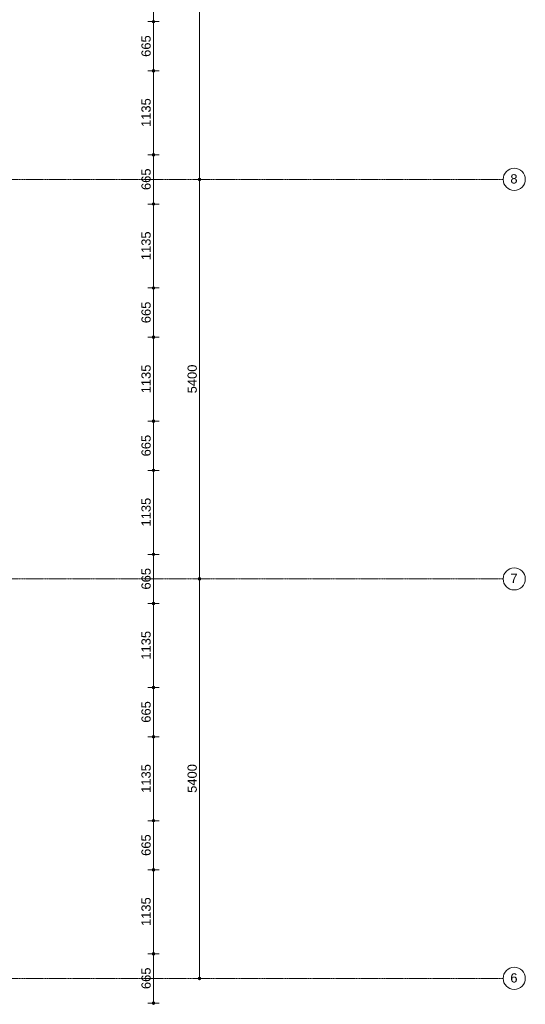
# Model space of a CAD drawing. Header units: millimetres. Extents: x 23523 to 72739, y 19604 to 59318.
# Tile 36 of 44: x 65903 to 72739, y 26650 to 39958. Entities that reach past the tile are written whole.
import ezdxf

# ---------------------------------------------------------------- set-up
doc = ezdxf.new("R2010")
doc.units = ezdxf.units.MM
doc.linetypes.add('stramien', pattern=[22.225, 12.7, -3.175, 3.175, -3.175])
doc.layers.add('00_Algemeen', color=7, linetype='Continuous', lineweight=9, true_color=0x00a600)
doc.layers.add('00_Algemeen-50', color=7, linetype='Continuous', lineweight=9)
doc.styles.add('Arial', font='arial.ttf', dxfattribs={"height": 125})
doc.dimstyles.new('00_AEE_maatvoering_2_5mm', dxfattribs={"dimscale": 304.8, "dimtxt": 127.532425, "dimasz": 0.459318, "dimexe": 0.246063, "dimexo": 0.0625, "dimgap": 0, "dimtad": 1, "dimdec": 0, "dimzin": 0, "dimdsep": 46, "dimtxsty": 'Arial', "dimblk1": 'DOTSMALL', "dimblk2": 'DOTSMALL', "dimsah": 1, "dimcen": 0.09, "dimdle": 0.246063, "dimazin": 0, "dimtfac": 1, "dimtdec": 4, "dimtix": 1, "dimtmove": 0, "dimatfit": 3, "dimfxl": 0.246063, "dimfxlon": 1, "dimtvp": 1, "dimtolj": 1, "dimtzin": 0, "dimarcsym": 2})

# ---------------------------------------------------------------- blocks, each defined once
blk = doc.blocks.new('Grid - 3 mm-485849-02 tweede verdieping - B')
at = {"layer": '00_Algemeen', "color": 7}
blk.add_circle((0, 0), 3, dxfattribs=at)
blk = doc.blocks.new('DIMBLOCK1-02 tweede verdieping - B')
at = {"layer": '00_Algemeen-50', "transparency": 16777216}
h = blk.add_hatch(color=256, dxfattribs=at)
edge = h.paths.add_edge_path()
edge.add_arc((68334, 32400), 17.5, 0, 360)
h = blk.add_hatch(color=256, dxfattribs=at)
edge = h.paths.add_edge_path()
edge.add_arc((68334, 27000), 17.5, 0, 360)
for p, q in [((68334, 32400), (68259, 32400)), ((68334, 27000), (68334, 32400)), ((68334, 32400), (68409, 32400)), ((68334, 27000), (68259, 27000)), ((68334, 27000), (68409, 27000))]:
    blk.add_line(p, q, dxfattribs=at)
for centre in [(68334, 32400), (68334, 27000)]:
    blk.add_circle(centre, 17.5, dxfattribs=at)
at = {"layer": '00_Algemeen-50', "color": 0, "transparency": 16777216, "insert": (68172, 29508), "char_height": 125, "width": 461.47, "attachment_point": 1, "rotation": 90, "line_spacing_factor": 0.941778, "style": 'Arial'}
blk.add_mtext('5400', dxfattribs=at)
blk = doc.blocks.new('_DotSmall')
at = {"color": 0, "linetype": 'ByBlock', "const_width": 0.5}
blk.add_lwpolyline([(-0.0625, 0, 1), (0.0625, 0, 1)], format="xyb", close=True, dxfattribs=at)
blk = doc.blocks.new('DIMBLOCK2-02 tweede verdieping - B')
at = {"layer": '00_Algemeen-50', "transparency": 16777216}
h = blk.add_hatch(color=256, dxfattribs=at)
edge = h.paths.add_edge_path()
edge.add_arc((68334, 37800), 17.5, 0, 360)
h = blk.add_hatch(color=256, dxfattribs=at)
edge = h.paths.add_edge_path()
edge.add_arc((68334, 32400), 17.5, 0, 360)
for p, q in [((68334, 37800), (68259, 37800)), ((68334, 32400), (68334, 37800)), ((68334, 37800), (68409, 37800)), ((68334, 32400), (68259, 32400)), ((68334, 32400), (68409, 32400))]:
    blk.add_line(p, q, dxfattribs=at)
for centre in [(68334, 37800), (68334, 32400)]:
    blk.add_circle(centre, 17.5, dxfattribs=at)
at = {"layer": '00_Algemeen-50', "color": 0, "transparency": 16777216, "insert": (68172, 34908), "char_height": 125, "width": 461.47, "attachment_point": 1, "rotation": 90, "line_spacing_factor": 0.941778, "style": 'Arial'}
blk.add_mtext('5400', dxfattribs=at)
blk = doc.blocks.new('DIMBLOCK3-02 tweede verdieping - B')
at = {"layer": '00_Algemeen-50', "transparency": 16777216}
h = blk.add_hatch(color=256, dxfattribs=at)
edge = h.paths.add_edge_path()
edge.add_arc((68334, 43200), 17.5, 0, 360)
h = blk.add_hatch(color=256, dxfattribs=at)
edge = h.paths.add_edge_path()
edge.add_arc((68334, 37800), 17.5, 0, 360)
for p, q in [((68334, 43200), (68259, 43200)), ((68334, 37800), (68334, 43200)), ((68334, 43200), (68409, 43200)), ((68334, 37800), (68259, 37800)), ((68334, 37800), (68409, 37800))]:
    blk.add_line(p, q, dxfattribs=at)
for centre in [(68334, 43200), (68334, 37800)]:
    blk.add_circle(centre, 17.5, dxfattribs=at)
at = {"layer": '00_Algemeen-50', "color": 0, "transparency": 16777216, "insert": (68172, 40308), "char_height": 125, "width": 461.47, "attachment_point": 1, "rotation": 90, "line_spacing_factor": 0.941778, "style": 'Arial'}
blk.add_mtext('5400', dxfattribs=at)
blk = doc.blocks.new('DIMBLOCK55-02 tweede verdieping - B')
at = {"layer": '00_Algemeen-50', "transparency": 16777216}
h = blk.add_hatch(color=256, dxfattribs=at)
edge = h.paths.add_edge_path()
edge.add_arc((67712, 27332), 17.5, 0, 360)
h = blk.add_hatch(color=256, dxfattribs=at)
edge = h.paths.add_edge_path()
edge.add_arc((67712, 26667), 17.5, 0, 360)
for p, q in [((67712, 27332), (67637, 27332)), ((67712, 26667), (67712, 27332)), ((67712, 27332), (67787, 27332)), ((67712, 26667), (67637, 26667)), ((67712, 26667), (67787, 26667))]:
    blk.add_line(p, q, dxfattribs=at)
for centre in [(67712, 27332), (67712, 26667)]:
    blk.add_circle(centre, 17.5, dxfattribs=at)
at = {"layer": '00_Algemeen-50', "color": 0, "transparency": 16777216, "insert": (67549, 26856), "char_height": 125, "width": 346.1, "attachment_point": 1, "rotation": 90, "line_spacing_factor": 0.941778, "style": 'Arial'}
blk.add_mtext('665', dxfattribs=at)
blk = doc.blocks.new('DIMBLOCK56-02 tweede verdieping - B')
at = {"layer": '00_Algemeen-50', "transparency": 16777216}
h = blk.add_hatch(color=256, dxfattribs=at)
edge = h.paths.add_edge_path()
edge.add_arc((67712, 28467), 17.5, 0, 360)
h = blk.add_hatch(color=256, dxfattribs=at)
edge = h.paths.add_edge_path()
edge.add_arc((67712, 27332), 17.5, 0, 360)
for p, q in [((67712, 28467), (67637, 28467)), ((67712, 27332), (67712, 28467)), ((67712, 28467), (67787, 28467)), ((67712, 27332), (67637, 27332)), ((67712, 27332), (67787, 27332))]:
    blk.add_line(p, q, dxfattribs=at)
for centre in [(67712, 28467), (67712, 27332)]:
    blk.add_circle(centre, 17.5, dxfattribs=at)
at = {"layer": '00_Algemeen-50', "color": 0, "transparency": 16777216, "insert": (67549, 27708), "char_height": 125, "width": 461.47, "attachment_point": 1, "rotation": 90, "line_spacing_factor": 0.941778, "style": 'Arial'}
blk.add_mtext('1135', dxfattribs=at)
blk = doc.blocks.new('DIMBLOCK57-02 tweede verdieping - B')
at = {"layer": '00_Algemeen-50', "transparency": 16777216}
h = blk.add_hatch(color=256, dxfattribs=at)
edge = h.paths.add_edge_path()
edge.add_arc((67712, 29132), 17.5, 0, 360)
h = blk.add_hatch(color=256, dxfattribs=at)
edge = h.paths.add_edge_path()
edge.add_arc((67712, 28467), 17.5, 0, 360)
for p, q in [((67712, 29132), (67637, 29132)), ((67712, 28467), (67712, 29132)), ((67712, 29132), (67787, 29132)), ((67712, 28467), (67637, 28467)), ((67712, 28467), (67787, 28467))]:
    blk.add_line(p, q, dxfattribs=at)
for centre in [(67712, 29132), (67712, 28467)]:
    blk.add_circle(centre, 17.5, dxfattribs=at)
at = {"layer": '00_Algemeen-50', "color": 0, "transparency": 16777216, "insert": (67549, 28656), "char_height": 125, "width": 346.1, "attachment_point": 1, "rotation": 90, "line_spacing_factor": 0.941778, "style": 'Arial'}
blk.add_mtext('665', dxfattribs=at)
blk = doc.blocks.new('DIMBLOCK58-02 tweede verdieping - B')
at = {"layer": '00_Algemeen-50', "transparency": 16777216}
h = blk.add_hatch(color=256, dxfattribs=at)
edge = h.paths.add_edge_path()
edge.add_arc((67712, 30267), 17.5, 0, 360)
h = blk.add_hatch(color=256, dxfattribs=at)
edge = h.paths.add_edge_path()
edge.add_arc((67712, 29132), 17.5, 0, 360)
for p, q in [((67712, 30267), (67637, 30267)), ((67712, 29132), (67712, 30267)), ((67712, 30267), (67787, 30267)), ((67712, 29132), (67637, 29132)), ((67712, 29132), (67787, 29132))]:
    blk.add_line(p, q, dxfattribs=at)
for centre in [(67712, 30267), (67712, 29132)]:
    blk.add_circle(centre, 17.5, dxfattribs=at)
at = {"layer": '00_Algemeen-50', "color": 0, "transparency": 16777216, "insert": (67549, 29508), "char_height": 125, "width": 461.47, "attachment_point": 1, "rotation": 90, "line_spacing_factor": 0.941778, "style": 'Arial'}
blk.add_mtext('1135', dxfattribs=at)
blk = doc.blocks.new('DIMBLOCK59-02 tweede verdieping - B')
at = {"layer": '00_Algemeen-50', "transparency": 16777216}
h = blk.add_hatch(color=256, dxfattribs=at)
edge = h.paths.add_edge_path()
edge.add_arc((67712, 30932), 17.5, 0, 360)
h = blk.add_hatch(color=256, dxfattribs=at)
edge = h.paths.add_edge_path()
edge.add_arc((67712, 30267), 17.5, 0, 360)
for p, q in [((67712, 30932), (67637, 30932)), ((67712, 30267), (67712, 30932)), ((67712, 30932), (67787, 30932)), ((67712, 30267), (67637, 30267)), ((67712, 30267), (67787, 30267))]:
    blk.add_line(p, q, dxfattribs=at)
for centre in [(67712, 30932), (67712, 30267)]:
    blk.add_circle(centre, 17.5, dxfattribs=at)
at = {"layer": '00_Algemeen-50', "color": 0, "transparency": 16777216, "insert": (67549, 30456), "char_height": 125, "width": 346.1, "attachment_point": 1, "rotation": 90, "line_spacing_factor": 0.941778, "style": 'Arial'}
blk.add_mtext('665', dxfattribs=at)
blk = doc.blocks.new('DIMBLOCK60-02 tweede verdieping - B')
at = {"layer": '00_Algemeen-50', "transparency": 16777216}
h = blk.add_hatch(color=256, dxfattribs=at)
edge = h.paths.add_edge_path()
edge.add_arc((67712, 32067), 17.5, 0, 360)
h = blk.add_hatch(color=256, dxfattribs=at)
edge = h.paths.add_edge_path()
edge.add_arc((67712, 30932), 17.5, 0, 360)
for p, q in [((67712, 32067), (67637, 32067)), ((67712, 30932), (67712, 32067)), ((67712, 32067), (67787, 32067)), ((67712, 30932), (67637, 30932)), ((67712, 30932), (67787, 30932))]:
    blk.add_line(p, q, dxfattribs=at)
for centre in [(67712, 32067), (67712, 30932)]:
    blk.add_circle(centre, 17.5, dxfattribs=at)
at = {"layer": '00_Algemeen-50', "color": 0, "transparency": 16777216, "insert": (67549, 31308), "char_height": 125, "width": 461.47, "attachment_point": 1, "rotation": 90, "line_spacing_factor": 0.941778, "style": 'Arial'}
blk.add_mtext('1135', dxfattribs=at)
blk = doc.blocks.new('DIMBLOCK61-02 tweede verdieping - B')
at = {"layer": '00_Algemeen-50', "transparency": 16777216}
h = blk.add_hatch(color=256, dxfattribs=at)
edge = h.paths.add_edge_path()
edge.add_arc((67712, 32732), 17.5, 0, 360)
h = blk.add_hatch(color=256, dxfattribs=at)
edge = h.paths.add_edge_path()
edge.add_arc((67712, 32067), 17.5, 0, 360)
for p, q in [((67712, 32732), (67637, 32732)), ((67712, 32067), (67712, 32732)), ((67712, 32732), (67787, 32732)), ((67712, 32067), (67637, 32067)), ((67712, 32067), (67787, 32067))]:
    blk.add_line(p, q, dxfattribs=at)
for centre in [(67712, 32732), (67712, 32067)]:
    blk.add_circle(centre, 17.5, dxfattribs=at)
at = {"layer": '00_Algemeen-50', "color": 0, "transparency": 16777216, "insert": (67549, 32256), "char_height": 125, "width": 346.1, "attachment_point": 1, "rotation": 90, "line_spacing_factor": 0.941778, "style": 'Arial'}
blk.add_mtext('665', dxfattribs=at)
blk = doc.blocks.new('DIMBLOCK62-02 tweede verdieping - B')
at = {"layer": '00_Algemeen-50', "transparency": 16777216}
h = blk.add_hatch(color=256, dxfattribs=at)
edge = h.paths.add_edge_path()
edge.add_arc((67712, 33867), 17.5, 0, 360)
h = blk.add_hatch(color=256, dxfattribs=at)
edge = h.paths.add_edge_path()
edge.add_arc((67712, 32732), 17.5, 0, 360)
for p, q in [((67712, 33867), (67637, 33867)), ((67712, 32732), (67712, 33867)), ((67712, 33867), (67787, 33867)), ((67712, 32732), (67637, 32732)), ((67712, 32732), (67787, 32732))]:
    blk.add_line(p, q, dxfattribs=at)
for centre in [(67712, 33867), (67712, 32732)]:
    blk.add_circle(centre, 17.5, dxfattribs=at)
at = {"layer": '00_Algemeen-50', "color": 0, "transparency": 16777216, "insert": (67549, 33108), "char_height": 125, "width": 461.47, "attachment_point": 1, "rotation": 90, "line_spacing_factor": 0.941778, "style": 'Arial'}
blk.add_mtext('1135', dxfattribs=at)
blk = doc.blocks.new('DIMBLOCK63-02 tweede verdieping - B')
at = {"layer": '00_Algemeen-50', "transparency": 16777216}
h = blk.add_hatch(color=256, dxfattribs=at)
edge = h.paths.add_edge_path()
edge.add_arc((67712, 34532), 17.5, 0, 360)
h = blk.add_hatch(color=256, dxfattribs=at)
edge = h.paths.add_edge_path()
edge.add_arc((67712, 33867), 17.5, 0, 360)
for p, q in [((67712, 34532), (67637, 34532)), ((67712, 33867), (67712, 34532)), ((67712, 34532), (67787, 34532)), ((67712, 33867), (67637, 33867)), ((67712, 33867), (67787, 33867))]:
    blk.add_line(p, q, dxfattribs=at)
for centre in [(67712, 34532), (67712, 33867)]:
    blk.add_circle(centre, 17.5, dxfattribs=at)
at = {"layer": '00_Algemeen-50', "color": 0, "transparency": 16777216, "insert": (67549, 34056), "char_height": 125, "width": 346.1, "attachment_point": 1, "rotation": 90, "line_spacing_factor": 0.941778, "style": 'Arial'}
blk.add_mtext('665', dxfattribs=at)
blk = doc.blocks.new('DIMBLOCK64-02 tweede verdieping - B')
at = {"layer": '00_Algemeen-50', "transparency": 16777216}
h = blk.add_hatch(color=256, dxfattribs=at)
edge = h.paths.add_edge_path()
edge.add_arc((67712, 35667), 17.5, 0, 360)
h = blk.add_hatch(color=256, dxfattribs=at)
edge = h.paths.add_edge_path()
edge.add_arc((67712, 34532), 17.5, 0, 360)
for p, q in [((67712, 35667), (67637, 35667)), ((67712, 34532), (67712, 35667)), ((67712, 35667), (67787, 35667)), ((67712, 34532), (67637, 34532)), ((67712, 34532), (67787, 34532))]:
    blk.add_line(p, q, dxfattribs=at)
for centre in [(67712, 35667), (67712, 34532)]:
    blk.add_circle(centre, 17.5, dxfattribs=at)
at = {"layer": '00_Algemeen-50', "color": 0, "transparency": 16777216, "insert": (67549, 34908), "char_height": 125, "width": 461.47, "attachment_point": 1, "rotation": 90, "line_spacing_factor": 0.941778, "style": 'Arial'}
blk.add_mtext('1135', dxfattribs=at)
blk = doc.blocks.new('DIMBLOCK65-02 tweede verdieping - B')
at = {"layer": '00_Algemeen-50', "transparency": 16777216}
h = blk.add_hatch(color=256, dxfattribs=at)
edge = h.paths.add_edge_path()
edge.add_arc((67712, 36332), 17.5, 0, 360)
h = blk.add_hatch(color=256, dxfattribs=at)
edge = h.paths.add_edge_path()
edge.add_arc((67712, 35667), 17.5, 0, 360)
for p, q in [((67712, 36332), (67637, 36332)), ((67712, 35667), (67712, 36332)), ((67712, 36332), (67787, 36332)), ((67712, 35667), (67637, 35667)), ((67712, 35667), (67787, 35667))]:
    blk.add_line(p, q, dxfattribs=at)
for centre in [(67712, 36332), (67712, 35667)]:
    blk.add_circle(centre, 17.5, dxfattribs=at)
at = {"layer": '00_Algemeen-50', "color": 0, "transparency": 16777216, "insert": (67549, 35856), "char_height": 125, "width": 346.1, "attachment_point": 1, "rotation": 90, "line_spacing_factor": 0.941778, "style": 'Arial'}
blk.add_mtext('665', dxfattribs=at)
blk = doc.blocks.new('DIMBLOCK66-02 tweede verdieping - B')
at = {"layer": '00_Algemeen-50', "transparency": 16777216}
h = blk.add_hatch(color=256, dxfattribs=at)
edge = h.paths.add_edge_path()
edge.add_arc((67712, 37467), 17.5, 0, 360)
h = blk.add_hatch(color=256, dxfattribs=at)
edge = h.paths.add_edge_path()
edge.add_arc((67712, 36332), 17.5, 0, 360)
for p, q in [((67712, 37467), (67637, 37467)), ((67712, 36332), (67712, 37467)), ((67712, 37467), (67787, 37467)), ((67712, 36332), (67637, 36332)), ((67712, 36332), (67787, 36332))]:
    blk.add_line(p, q, dxfattribs=at)
for centre in [(67712, 37467), (67712, 36332)]:
    blk.add_circle(centre, 17.5, dxfattribs=at)
at = {"layer": '00_Algemeen-50', "color": 0, "transparency": 16777216, "insert": (67549, 36708), "char_height": 125, "width": 461.47, "attachment_point": 1, "rotation": 90, "line_spacing_factor": 0.941778, "style": 'Arial'}
blk.add_mtext('1135', dxfattribs=at)
blk = doc.blocks.new('DIMBLOCK67-02 tweede verdieping - B')
at = {"layer": '00_Algemeen-50', "transparency": 16777216}
h = blk.add_hatch(color=256, dxfattribs=at)
edge = h.paths.add_edge_path()
edge.add_arc((67712, 38132), 17.5, 0, 360)
h = blk.add_hatch(color=256, dxfattribs=at)
edge = h.paths.add_edge_path()
edge.add_arc((67712, 37467), 17.5, 0, 360)
for p, q in [((67712, 38132), (67637, 38132)), ((67712, 37467), (67712, 38132)), ((67712, 38132), (67787, 38132)), ((67712, 37467), (67637, 37467)), ((67712, 37467), (67787, 37467))]:
    blk.add_line(p, q, dxfattribs=at)
for centre in [(67712, 38132), (67712, 37467)]:
    blk.add_circle(centre, 17.5, dxfattribs=at)
at = {"layer": '00_Algemeen-50', "color": 0, "transparency": 16777216, "insert": (67549, 37656), "char_height": 125, "width": 346.1, "attachment_point": 1, "rotation": 90, "line_spacing_factor": 0.941778, "style": 'Arial'}
blk.add_mtext('665', dxfattribs=at)
blk = doc.blocks.new('DIMBLOCK68-02 tweede verdieping - B')
at = {"layer": '00_Algemeen-50', "transparency": 16777216}
h = blk.add_hatch(color=256, dxfattribs=at)
edge = h.paths.add_edge_path()
edge.add_arc((67712, 39267), 17.5, 0, 360)
h = blk.add_hatch(color=256, dxfattribs=at)
edge = h.paths.add_edge_path()
edge.add_arc((67712, 38132), 17.5, 0, 360)
for p, q in [((67712, 39267), (67637, 39267)), ((67712, 38132), (67712, 39267)), ((67712, 39267), (67787, 39267)), ((67712, 38132), (67637, 38132)), ((67712, 38132), (67787, 38132))]:
    blk.add_line(p, q, dxfattribs=at)
for centre in [(67712, 39267), (67712, 38132)]:
    blk.add_circle(centre, 17.5, dxfattribs=at)
at = {"layer": '00_Algemeen-50', "color": 0, "transparency": 16777216, "insert": (67549, 38508), "char_height": 125, "width": 461.47, "attachment_point": 1, "rotation": 90, "line_spacing_factor": 0.941778, "style": 'Arial'}
blk.add_mtext('1135', dxfattribs=at)
blk = doc.blocks.new('DIMBLOCK69-02 tweede verdieping - B')
at = {"layer": '00_Algemeen-50', "transparency": 16777216}
h = blk.add_hatch(color=256, dxfattribs=at)
edge = h.paths.add_edge_path()
edge.add_arc((67712, 39932), 17.5, 0, 360)
h = blk.add_hatch(color=256, dxfattribs=at)
edge = h.paths.add_edge_path()
edge.add_arc((67712, 39267), 17.5, 0, 360)
for p, q in [((67712, 39932), (67637, 39932)), ((67712, 39267), (67712, 39932)), ((67712, 39932), (67787, 39932)), ((67712, 39267), (67637, 39267)), ((67712, 39267), (67787, 39267))]:
    blk.add_line(p, q, dxfattribs=at)
for centre in [(67712, 39932), (67712, 39267)]:
    blk.add_circle(centre, 17.5, dxfattribs=at)
at = {"layer": '00_Algemeen-50', "color": 0, "transparency": 16777216, "insert": (67549, 39456), "char_height": 125, "width": 346.1, "attachment_point": 1, "rotation": 90, "line_spacing_factor": 0.941778, "style": 'Arial'}
blk.add_mtext('665', dxfattribs=at)
blk = doc.blocks.new('DIMBLOCK70-02 tweede verdieping - B')
at = {"layer": '00_Algemeen-50', "transparency": 16777216}
h = blk.add_hatch(color=256, dxfattribs=at)
edge = h.paths.add_edge_path()
edge.add_arc((67712, 41067), 17.5, 0, 360)
h = blk.add_hatch(color=256, dxfattribs=at)
edge = h.paths.add_edge_path()
edge.add_arc((67712, 39932), 17.5, 0, 360)
for p, q in [((67712, 41067), (67637, 41067)), ((67712, 39932), (67712, 41067)), ((67712, 41067), (67787, 41067)), ((67712, 39932), (67637, 39932)), ((67712, 39932), (67787, 39932))]:
    blk.add_line(p, q, dxfattribs=at)
for centre in [(67712, 41067), (67712, 39932)]:
    blk.add_circle(centre, 17.5, dxfattribs=at)
at = {"layer": '00_Algemeen-50', "color": 0, "transparency": 16777216, "insert": (67549, 40308), "char_height": 125, "width": 461.47, "attachment_point": 1, "rotation": 90, "line_spacing_factor": 0.941778, "style": 'Arial'}
blk.add_mtext('1135', dxfattribs=at)

msp = doc.modelspace()

# ---------------------------------------------------------------- linework, layer by layer
at = {"layer": '00_Algemeen', "color": 150, "linetype": 'stramien', "true_color": 0x0080ff}
for p, q in [((72439, 37800), (23823.4, 37800)), ((72439, 32400), (23823.4, 32400)), ((72439, 27000), (23823.4, 27000))]:
    msp.add_line(p, q, dxfattribs=at)

# ---------------------------------------------------------------- block references
at = {"layer": '00_Algemeen', "color": 7, "xscale": 49.99999999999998, "yscale": 49.99999999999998, "zscale": 49.99999999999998, "rotation": 90}
for p in [(72589, 37800), (72589, 32400), (72589, 27000)]:
    msp.add_blockref('Grid - 3 mm-485849-02 tweede verdieping - B', p, dxfattribs=at)

# ---------------------------------------------------------------- texts
at = {"layer": '00_Algemeen', "color": 7, "char_height": 125, "width": 116.245, "attachment_point": 1, "style": 'Arial'}
for s, insert in [('8', (72536.6, 37869.3)), ('7', (72536.6, 32469.3)), ('6', (72536.6, 27069.3))]:
    msp.add_mtext(s, dxfattribs=dict(at, insert=insert))

# ---------------------------------------------------------------- dimensions: what is measured, and where the dimension line sits
at = {"layer": '00_Algemeen', "color": 7}
for base, p1, p2, override, picture, middle in [((68334.2, 43200), (68259.2, 37800), (68259.2, 43200), {"dimpost": '<>', "dimfxl": 5400}, 'DIMBLOCK3-02 tweede verdieping - B', (68270.3, 40500)), ((67711.8, 41067.5), (67636.8, 39932.5), (67636.8, 41067.5), {"dimpost": '<>', "dimfxl": 1135}, 'DIMBLOCK70-02 tweede verdieping - B', (67647.9, 40500)), ((67711.8, 39932.5), (67636.8, 39267.5), (67636.8, 39932.5), {"dimpost": '<>', "dimfxl": 665}, 'DIMBLOCK69-02 tweede verdieping - B', (67647.9, 39600)), ((67711.8, 39267.5), (67636.8, 38132.5), (67636.8, 39267.5), {"dimpost": '<>', "dimfxl": 1135}, 'DIMBLOCK68-02 tweede verdieping - B', (67647.9, 38700)), ((67711.8, 38132.5), (67636.8, 37467.5), (67636.8, 38132.5), {"dimpost": '<>', "dimfxl": 665}, 'DIMBLOCK67-02 tweede verdieping - B', (67647.9, 37800)), ((68334.2, 37800), (68259.2, 32400), (68259.2, 37800), {"dimpost": '<>', "dimfxl": 5400}, 'DIMBLOCK2-02 tweede verdieping - B', (68270.3, 35100)), ((67711.8, 37467.5), (67636.8, 36332.5), (67636.8, 37467.5), {"dimpost": '<>', "dimfxl": 1135}, 'DIMBLOCK66-02 tweede verdieping - B', (67647.9, 36900)), ((67711.8, 36332.5), (67636.8, 35667.5), (67636.8, 36332.5), {"dimpost": '<>', "dimfxl": 665}, 'DIMBLOCK65-02 tweede verdieping - B', (67647.9, 36000)), ((67711.8, 35667.5), (67636.8, 34532.5), (67636.8, 35667.5), {"dimpost": '<>', "dimfxl": 1135}, 'DIMBLOCK64-02 tweede verdieping - B', (67647.9, 35100)), ((67711.8, 34532.5), (67636.8, 33867.5), (67636.8, 34532.5), {"dimpost": '<>', "dimfxl": 665}, 'DIMBLOCK63-02 tweede verdieping - B', (67647.9, 34200)), ((67711.8, 33867.5), (67636.8, 32732.5), (67636.8, 33867.5), {"dimpost": '<>', "dimfxl": 1135}, 'DIMBLOCK62-02 tweede verdieping - B', (67647.9, 33300)), ((67711.8, 32732.5), (67636.8, 32067.5), (67636.8, 32732.5), {"dimpost": '<>', "dimfxl": 665}, 'DIMBLOCK61-02 tweede verdieping - B', (67647.9, 32400)), ((68334.2, 32400), (68259.2, 27000), (68259.2, 32400), {"dimpost": '<>', "dimfxl": 5400}, 'DIMBLOCK1-02 tweede verdieping - B', (68270.3, 29700)), ((67711.8, 32067.5), (67636.8, 30932.5), (67636.8, 32067.5), {"dimpost": '<>', "dimfxl": 1135}, 'DIMBLOCK60-02 tweede verdieping - B', (67647.9, 31500)), ((67711.8, 30932.5), (67636.8, 30267.5), (67636.8, 30932.5), {"dimpost": '<>', "dimfxl": 665}, 'DIMBLOCK59-02 tweede verdieping - B', (67647.9, 30600)), ((67711.8, 30267.5), (67636.8, 29132.5), (67636.8, 30267.5), {"dimpost": '<>', "dimfxl": 1135}, 'DIMBLOCK58-02 tweede verdieping - B', (67647.9, 29700)), ((67711.8, 29132.5), (67636.8, 28467.5), (67636.8, 29132.5), {"dimpost": '<>', "dimfxl": 665}, 'DIMBLOCK57-02 tweede verdieping - B', (67647.9, 28800)), ((67711.8, 28467.5), (67636.8, 27332.5), (67636.8, 28467.5), {"dimpost": '<>', "dimfxl": 1135}, 'DIMBLOCK56-02 tweede verdieping - B', (67647.9, 27900)), ((67711.8, 27332.5), (67636.8, 26667.5), (67636.8, 27332.5), {"dimpost": '<>', "dimfxl": 665}, 'DIMBLOCK55-02 tweede verdieping - B', (67647.9, 27000))]:
    dim = msp.add_linear_dim(base=base, p1=p1, p2=p2, angle=90, dimstyle='00_AEE_maatvoering_2_5mm', override=override, dxfattribs=at)
    dim.commit()
    dim.dimension.update_dxf_attribs({"geometry": picture, "text_midpoint": middle})

doc.saveas('drawing.dxf')
